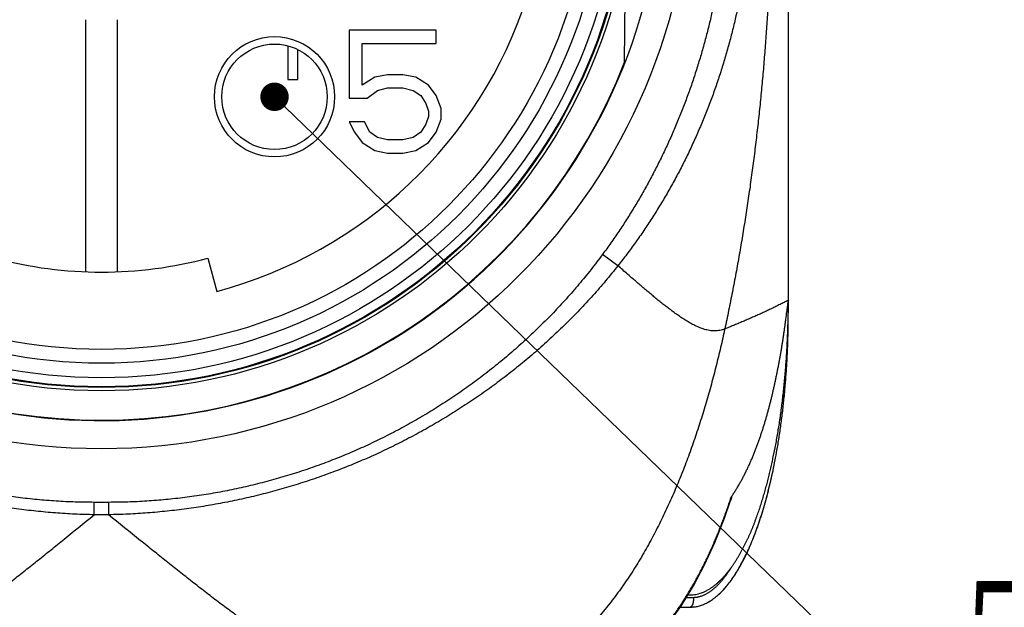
# Model space of a CAD drawing. Header units: millimetres. Extents: x 0 to 1300, y 0 to 891.
# Tile 14 of 146: x 470 to 519, y 250 to 279. Entities that reach past the tile are written whole.
import ezdxf

# ---------------------------------------------------------------- set-up
doc = ezdxf.new("R2010")
doc.units = ezdxf.units.MM
doc.header["$LTSCALE"] = 0.545669
for name, color, linetype in [('NoLayerName_001', 7, 'Continuous'), ('NoLayerName_004', 7, 'Continuous'), ('NoLayerName_007', 7, 'Continuous'), ('NoLayerName_008', 7, 'Continuous')]:
    doc.layers.add(name, color=color, linetype=linetype)
doc.styles.get("Standard").update_dxf_attribs({"font": 'txt', "bigfont": 'extfont2'})
doc.dimstyles.get("Standard").update_dxf_attribs({"dimtxt": 2.5, "dimasz": 2.5, "dimexe": 1, "dimexo": 1, "dimtad": 1, "dimdec": 3, "dimzin": 0, "dimdsep": 46, "dimtxsty": 'Standard', "dimcen": 2.5, "dimadec": 3, "dimazin": 0, "dimtfac": 0.75, "dimtdec": 3, "dimtmove": 0, "dimatfit": 3, "dimfxl": 1, "dimarcsym": 0})

msp = doc.modelspace()

# ---------------------------------------------------------------- linework, layer by layer
at = {"layer": 'NoLayerName_001', "color": 7, "linetype": 'Continuous', "lineweight": 25}
for p, q in [((500.47801716, 277.19606576), (500.53725052, 283.98353622)), ((473.66533516, 279.30337005), (473.66533516, 266.78512373)), ((475.25133512, 266.78512373), (475.25133512, 279.30337005)), ((483.7303349, 278.00488423), (483.7303349, 276.33622574)), ((484.21833489, 276.33622574), (484.21833489, 277.82217196)), ((483.7303349, 276.33622574), (484.21833489, 276.33622574)), ((479.74999233, 267.45197135), (480.18965524, 265.80152887)), ((508.61833425, 264.74622604), (508.61833425, 265.35622603)), ((508.61848339, 265.35376162), (508.6185267, 265.35532896)), ((503.62159912, 250.71622641), (503.72932526, 250.71622641)), ((503.23782224, 250.10622643), (503.73833438, 250.10622643))]:
    msp.add_line(p, q, dxfattribs=at)
at = {"layer": 'NoLayerName_001', "color": 8, "linetype": 'Continuous', "lineweight": 25}
for p, q in [((500.14390027, 267.07457026), (499.38054913, 267.64024446)), ((508.61296238, 264.74622604), (508.61833425, 264.74622604)), ((474.09990371, 254.6966083), (474.09990736, 255.31602246)), ((474.81676475, 255.31601155), (474.09990553, 255.31601155)), ((474.81676658, 254.6966083), (474.81676658, 255.31600064)), ((474.81676658, 254.6966083), (474.09990371, 254.6966083)), ((503.60405018, 250.73967565), (503.62631731, 250.77619261)), ((503.54660503, 250.59422642), (503.9052402, 250.59422642))]:
    msp.add_line(p, q, dxfattribs=at)
at = {"layer": 'NoLayerName_001', "color": 7, "linetype": 'Continuous', "lineweight": 25}
for points in [[(503.30231831, 250.19682199), (503.89638556, 251.16324763), (504.45149115, 252.20552891), (504.96715058, 253.32501254), (505.44231166, 254.52409224), (505.74883682, 255.40875506)], [(495.46756285, 245.34823226), (496.0156637, 245.36573632), (496.84890594, 245.46296429), (497.63393919, 245.63930752), (498.39006517, 245.89428666), (499.12766712, 246.22959471), (499.85384544, 246.64839795), (500.58281336, 247.16628007), (501.29986189, 247.78259934), (502.00048349, 248.50125481), (502.67069745, 249.30960438), (503.30231831, 250.19682199)]]:
    msp.add_lwpolyline(points, dxfattribs=at)
for radius in [29.34099923, 26.45569931, 25.08319934, 24.39999936]:
    msp.add_circle((474.45833514, 287.31622545), radius, dxfattribs=at)
for centre, radius, start, end in [((474.45833514, 287.31622545), 22.26499942, 284.91666665, 39.08333335), ((474.45833514, 287.31630042), 27.91850644, 201.253316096, 338.746683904), ((474.45833514, 287.31622545), 20.55699946, 255.08333335, 284.91666665), ((465.1340216, 265.35651856), 43.48431265, 359.195882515, 359.999614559), ((465.04614038, 265.35754303), 43.57219959, 358.98103027, 359.196157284), ((465.0473963, 265.35752397), 43.57094352, 359.028326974, 359.196158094), ((477.53984456, 263.28528936), 30.98343337, 349.076221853, 349.977742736)]:
    msp.add_arc(centre, radius, start, end, dxfattribs=at)
at = {"layer": 'NoLayerName_001', "color": 8, "linetype": 'Continuous', "lineweight": 25}
msp.add_arc((479.0830989, 264.20636665), 28.05329917, 341.741718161, 342.078197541, dxfattribs=at)
for points, knots in [([(505.66300827, 287.31622141), (505.660687, 287.08302855), (505.65944218, 286.61650879), (505.63717695, 285.91694384), (505.60272782, 285.21772556), (505.55390714, 284.51919104), (505.49131568, 283.82165887), (505.41480715, 283.12545257), (505.32443389, 282.43089437), (505.22020007, 281.73830105), (505.10209243, 281.0479838), (504.97006304, 280.36025008), (504.82407073, 279.67540189), (504.66407227, 278.99374129), (504.49002497, 278.3155703), (504.30188597, 277.64119098), (504.09961317, 276.97090802), (503.88316944, 276.30503985), (503.6525665, 275.64390698), (503.40781934, 274.98784257), (503.14894386, 274.33718251), (502.87595604, 273.69226261), (502.5888713, 273.05341897), (502.28770758, 272.42098749), (501.9724848, 271.79532784), (501.64328503, 271.176819), (501.30026417, 270.5658458), (500.94352738, 269.96285424), (500.57337263, 269.36815154), (500.18938888, 268.78256157), (499.79380723, 268.20498212), (499.51720314, 267.82922981), (499.38054913, 267.64024446)], [0, 0, 0, 0, 0.6996132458, 1.3994684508, 2.0995197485, 2.7997211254, 3.500026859, 4.2003919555, 4.9007725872, 5.6011271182, 6.3014300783, 7.0016745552, 7.7018601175, 8.4019926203, 9.1020846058, 9.8021557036, 10.502233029, 11.2023432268, 11.902486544, 12.602660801, 13.302870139, 14.003125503, 14.7034451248, 15.4038550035, 16.1043866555, 16.8050163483, 17.5056621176, 18.2062439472, 18.9066873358, 19.6069241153, 20.3068932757, 21.0065417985, 21.0065417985, 21.0065417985, 21.0065417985]), ([(506.87914109, 287.31622545), (506.87671847, 287.07493385), (506.87542208, 286.592209), (506.85217187, 285.86834764), (506.81615601, 285.14485311), (506.76506044, 284.42208414), (506.69948069, 283.70038003), (506.61923322, 282.98008516), (506.52433996, 282.26154307), (506.41478006, 281.54509525), (506.29048489, 280.83109066), (506.15131811, 280.11989008), (505.99715801, 279.41185266), (505.82787891, 278.70733817), (505.64335618, 278.0067062), (505.44346485, 277.3103165), (505.22808156, 276.61853374), (504.99709256, 275.93174964), (504.75049375, 275.25035426), (504.488288, 274.57476182), (504.21047979, 273.90539193), (503.91707408, 273.24266395), (503.60807381, 272.58699827), (503.28348969, 271.93881222), (502.94331513, 271.298557), (502.58769932, 270.66665447), (502.21695773, 270.04347438), (501.83133258, 269.42946074), (501.43127239, 268.82490027), (501.01648476, 268.23065516), (500.58943341, 267.64544499), (500.29125692, 267.26568514), (500.14390023, 267.07457029)], [0, 0, 0, 0, 0.7239112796, 1.448078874, 2.1724529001, 2.8969852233, 3.6216299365, 4.3463438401, 5.0710869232, 5.7958228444, 6.5205205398, 7.2451589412, 7.9697288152, 8.6942333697, 9.4186888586, 10.1431251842, 10.8675864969, 11.5921157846, 12.3167033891, 13.0413324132, 13.7659957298, 14.4906967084, 15.2154499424, 15.9402819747, 16.6652294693, 17.3902794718, 18.1153577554, 18.8403840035, 19.5652754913, 20.2899481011, 21.0143173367, 21.7382993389, 21.7382993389, 21.7382993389, 21.7382993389]), ([(474.09990553, 255.31601155), (473.78390372, 255.3210367), (473.15144661, 255.32380476), (472.20349841, 255.37171299), (471.25671861, 255.44553303), (470.3122256, 255.54980124), (469.37107378, 255.68304949), (468.43433512, 255.84542189), (467.50307388, 256.03662498), (466.57832378, 256.25651415), (465.66102336, 256.50482655), (464.75200292, 256.78121008), (463.85205811, 257.08534286), (462.96198157, 257.41689799), (462.08256636, 257.77555024), (461.21460551, 258.16097406), (460.3588934, 258.57284357), (459.51623238, 259.01082857), (458.68740447, 259.47453824), (457.8731972, 259.96357946), (457.07439977, 260.47755864), (456.29180098, 261.01608181), (455.52619133, 261.578757), (454.77835707, 262.16518423), (454.04914024, 262.77496089), (453.33934575, 263.40749288), (452.64970429, 264.0619898), (451.98109605, 264.73773426), (451.33404825, 265.43373634), (450.71038843, 266.14999218), (450.10710257, 266.8828292), (449.72832864, 267.3893602), (449.53612116, 267.64024446)], [0, 0, 0, 0, 0.9481253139, 1.8970637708, 2.8466699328, 3.7967842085, 4.7472365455, 5.6978500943, 6.6484448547, 7.5988462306, 8.5489947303, 9.4989383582, 10.4487220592, 11.3983849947, 12.3479628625, 13.2974902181, 14.247002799, 15.1965352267, 16.1461070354, 17.0957358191, 18.0454440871, 18.9952617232, 19.9452284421, 20.8953962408, 21.8458265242, 22.7964690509, 23.7471467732, 24.6976741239, 25.6478663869, 26.5975435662, 27.5465342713, 28.4946796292, 28.4946796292, 28.4946796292, 28.4946796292]), ([(499.38054913, 267.64024446), (499.18834158, 267.38936025), (498.80956749, 266.88282935), (498.20628155, 266.14999239), (497.5826217, 265.43373655), (496.93557394, 264.73773443), (496.26696577, 264.06198991), (495.57732439, 263.40749293), (494.86753, 262.77496089), (494.13831323, 262.16518422), (493.39047899, 261.57875702), (492.62486935, 261.01608188), (491.84227056, 260.47755876), (491.0434731, 259.96357961), (490.22926581, 259.47453839), (489.40043788, 259.01082867), (488.55777684, 258.57284354), (487.70206474, 258.16097382), (486.83410391, 257.77554975), (485.95468872, 257.41689726), (485.0646122, 257.08534195), (484.16466741, 256.78120909), (483.25564699, 256.50482564), (482.33834658, 256.25651353), (481.41359648, 256.03662491), (480.48233522, 255.84542258), (479.54559654, 255.68305097), (478.6044447, 255.54980339), (477.65995169, 255.44553555), (476.71317187, 255.37171539), (475.76522369, 255.32380651), (475.13276657, 255.32103722), (474.81676475, 255.31601155)], [0, 0, 0, 0, 0.9481453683, 1.897136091, 2.8468132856, 3.7970055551, 4.7475328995, 5.6982106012, 6.6488530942, 7.5992833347, 8.5494510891, 9.4994177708, 10.4492353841, 11.398943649, 12.348572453, 13.2981443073, 14.247676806, 15.1971894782, 16.1467169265, 17.09629487, 18.0459578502, 18.9957415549, 19.9456851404, 20.8958335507, 21.846234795, 22.7968294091, 23.7474428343, 24.6978950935, 25.6480093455, 26.59761553, 27.5465540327, 28.4946793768, 28.4946793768, 28.4946793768, 28.4946793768]), ([(474.09987712, 254.69659371), (473.77705022, 254.70742893), (473.13087305, 254.72233815), (472.16299827, 254.78535297), (471.19657552, 254.87261496), (470.23267223, 254.98845586), (469.27219557, 255.13164295), (468.31609621, 255.30243776), (467.36531052, 255.50069441), (466.4207644, 255.72640835), (465.48331465, 255.9794232), (464.55373604, 256.25946182), (463.63278668, 256.5662793), (462.72122202, 256.89962393), (461.81979799, 257.25924604), (460.92927054, 257.64489553), (460.05039581, 258.05632236), (459.18393428, 258.49327487), (458.33059423, 258.9553891), (457.49108276, 259.44230127), (456.66610753, 259.95364757), (455.85637619, 260.48906429), (455.06259654, 261.04818788), (454.28547792, 261.63065324), (453.52577011, 262.23606504), (452.78429013, 262.86394839), (452.06189859, 263.513736), (451.35959176, 264.18490737), (450.67802354, 264.87666227), (450.01912892, 265.58923542), (449.38006771, 266.31900425), (448.97705352, 266.82436625), (448.77276998, 267.07457023)], [0, 0, 0, 0, 0.9690260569, 1.9387725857, 2.9090897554, 3.8798277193, 4.850839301, 5.8219826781, 6.7931240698, 7.7641432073, 8.7349943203, 9.705696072, 10.6762674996, 11.6467270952, 12.6170947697, 13.5873938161, 14.5576528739, 15.527906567, 16.4981892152, 17.4685347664, 18.4389795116, 19.4095640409, 20.3803351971, 21.3513480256, 22.3226615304, 23.2942004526, 24.2657539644, 25.2371198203, 26.2081145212, 27.1785769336, 28.1483719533, 29.11739422, 29.11739422, 29.11739422, 29.11739422]), ([(500.14390027, 267.07457026), (499.93961647, 266.82436611), (499.53660174, 266.31900377), (498.89753983, 265.58923436), (498.23864454, 264.87666062), (497.55707567, 264.18490511), (496.85476821, 263.51373314), (496.132376, 262.86394497), (495.39089533, 262.23606111), (494.63118677, 261.63064888), (493.85406734, 261.0481832), (493.06028683, 260.48905933), (492.25055459, 259.9536424), (491.42557843, 259.44229592), (490.58606601, 258.95538359), (489.732725, 258.4932692), (488.8662625, 258.05631652), (487.9873868, 257.64488948), (487.09685839, 257.25923981), (486.19543339, 256.89961757), (485.28386776, 256.56627292), (484.36291742, 256.25945556), (483.43333783, 255.97941726), (482.49588708, 255.72640297), (481.55133995, 255.50068988), (480.60055324, 255.30243434), (479.64445286, 255.13164072), (478.6839752, 254.98845475), (477.72007093, 254.87261478), (476.75364723, 254.78535333), (475.78577153, 254.72233865), (475.13959378, 254.70742886), (474.81676658, 254.69659344)], [0, 0, 0, 0, 0.9690231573, 1.9388190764, 2.9092823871, 3.8802779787, 4.8516447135, 5.8231990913, 6.7947388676, 7.7660532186, 8.7370668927, 9.7078389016, 10.6784242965, 11.6488699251, 12.6192163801, 13.5894999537, 14.5597545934, 15.5300146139, 16.5003146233, 17.4706832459, 18.441143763, 19.4117160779, 20.3824186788, 21.3532706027, 22.3242905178, 23.2954326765, 24.26657684, 25.2375892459, 26.2083280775, 27.1786461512, 28.148393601, 29.1174205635, 29.1174205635, 29.1174205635, 29.1174205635]), ([(501.10801532, 266.23538865), (501.04359526, 266.29116774), (500.88244584, 266.43049883), (500.56115175, 266.71031694), (500.30441759, 266.93451421), (500.14390025, 267.07457027)], [0, 0, 0, 0, 0.2556389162, 0.6390930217, 1.2781811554, 1.2781811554, 1.2781811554, 1.2781811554]), ([(505.45608251, 263.9314814), (505.41572046, 263.91762189), (505.33577922, 263.88690638), (505.21023141, 263.85853677), (505.08288843, 263.84048618), (504.95438689, 263.83469876), (504.82605543, 263.8402062), (504.69862578, 263.85589292), (504.57267541, 263.88059966), (504.44865077, 263.9132138), (504.32679117, 263.95275093), (504.20711042, 263.99830141), (504.08948207, 264.04897644), (503.97377933, 264.10391498), (503.85979434, 264.16222152), (503.74740484, 264.22338601), (503.63653398, 264.28714649), (503.5270455, 264.35320777), (503.41880864, 264.42128795), (503.31169228, 264.49110619), (503.20554686, 264.56237513), (503.10030865, 264.63496174), (502.99592118, 264.70876163), (502.89232103, 264.7836663), (502.78944578, 264.85956873), (502.68723319, 264.9363621), (502.58561829, 265.01393817), (502.48453921, 265.09220059), (502.38396789, 265.17110463), (502.28386968, 265.25060237), (502.1842106, 265.33064757), (502.08495645, 265.41119368), (501.98607293, 265.49219404), (501.88752624, 265.57360266), (501.78928015, 265.65537166), (501.6913078, 265.73746621), (501.59358883, 265.81986083), (501.49609841, 265.90252549), (501.39882181, 265.9854419), (501.2693366, 266.09625224), (501.17259329, 266.17979159), (501.10801532, 266.23538865)], [0, 0, 0, 0, 0.1280259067, 0.2564780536, 0.3850954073, 0.5135286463, 0.6417531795, 0.7700152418, 0.8983339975, 1.0265179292, 1.1545087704, 1.2824918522, 1.4105478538, 1.5386462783, 1.66667353, 1.7945979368, 1.9224731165, 2.0503339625, 2.1781957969, 2.3060566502, 2.433903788, 2.5617409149, 2.689577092, 2.817417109, 2.9452618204, 3.0731085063, 3.2009512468, 3.3287851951, 3.4566130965, 3.5844379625, 3.7122617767, 3.8400855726, 3.9679095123, 4.0957329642, 4.2235547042, 4.3513747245, 4.4791940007, 4.6070132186, 4.7348327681, 4.8626527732, 5.1182934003, 5.1182934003, 5.1182934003, 5.1182934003]), ([(503.62631731, 250.77619261), (503.6699711, 250.84911996), (503.7580227, 250.99453825), (503.88565386, 251.2153147), (504.01069822, 251.437583), (504.13272953, 251.66156013), (504.25193392, 251.88709475), (504.36833409, 252.1141352), (504.48197507, 252.34261583), (504.59289018, 252.57247878), (504.70111604, 252.80366442), (504.80668843, 253.03611365), (504.90964333, 253.26976722), (505.01001663, 253.50456596), (505.10784442, 253.74045059), (505.20316214, 253.97736209), (505.29600753, 254.21524062), (505.38640975, 254.45402926), (505.47443004, 254.69366035), (505.56000988, 254.93410617), (505.64353756, 255.17519007), (505.69701462, 255.33662793), (505.72402246, 255.41723779)], [0, 0, 0, 0, 0.2549832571, 0.509979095, 0.7649995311, 1.0200531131, 1.2751450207, 1.5302777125, 1.7854530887, 2.0406714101, 2.2959308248, 2.5512274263, 2.8065553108, 3.061906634, 3.3172716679, 3.572638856, 3.8279948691, 4.0833246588, 4.3386115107, 4.593837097, 4.8489815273, 5.1040233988, 5.1040233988, 5.1040233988, 5.1040233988]), ([(458.53586086, 245.34822655), (458.67223305, 245.35298047), (458.94555611, 245.3558594), (459.3536621, 245.40006148), (459.7591894, 245.46447294), (460.16083394, 245.5507814), (460.55783154, 245.65499089), (460.94974482, 245.77552503), (461.33657572, 245.91067283), (461.71851236, 246.05882985), (462.09575503, 246.21839001), (462.46861151, 246.38778891), (462.83721253, 246.5661574), (463.20176225, 246.75267478), (463.56248932, 246.94652332), (463.91961775, 247.1468993), (464.27343063, 247.35297887), (464.62411404, 247.5642309), (464.97183697, 247.78025496), (465.31680198, 248.00063506), (465.65920758, 248.22496264), (465.99925632, 248.45282827), (466.33716149, 248.68383492), (466.67304653, 248.91774825), (467.00704721, 249.15433831), (467.33930118, 249.39337738), (467.66994598, 249.63463778), (467.9991209, 249.87789189), (468.32696821, 250.12291929), (468.65358031, 250.36957884), (468.97905613, 250.61772993), (469.30349485, 250.86723343), (469.62699602, 251.1179497), (469.94965847, 251.36974051), (470.27158619, 251.62246447), (470.59284807, 251.87602949), (470.91350937, 252.1303518), (471.34034671, 252.47034626), (471.87273086, 252.89680429), (472.82898818, 253.66696992), (473.57124808, 254.26784413), (474.10181573, 254.69656674)], [0, 0, 0, 0, 0.4093651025, 0.8193668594, 1.2300223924, 1.6408804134, 2.0512103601, 2.4610167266, 2.8706359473, 3.2802305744, 3.6898034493, 4.0992731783, 4.5087034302, 4.9181624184, 5.3276630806, 5.7371683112, 6.1466062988, 6.5559762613, 6.9653191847, 7.3746582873, 7.7839996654, 8.1933338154, 8.6026464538, 9.011947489, 9.4212478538, 9.8305521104, 10.2398589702, 10.6491618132, 11.0584535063, 11.4677380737, 11.8770201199, 12.2863018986, 12.6955835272, 13.1048632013, 13.5141382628, 13.9234100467, 14.3326810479, 14.7419530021, 15.5605031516, 16.3790627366, 18.4254610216, 18.4254610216, 18.4254610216, 18.4254610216]), ([(490.38080943, 245.34822655), (490.24443723, 245.35298047), (489.97111418, 245.3558594), (489.56300819, 245.40006148), (489.15748088, 245.46447294), (488.75583635, 245.5507814), (488.35883874, 245.65499089), (487.96692547, 245.77552503), (487.58009457, 245.91067283), (487.19815792, 246.05882985), (486.82091526, 246.21839001), (486.44805877, 246.38778891), (486.07945776, 246.5661574), (485.71490804, 246.75267478), (485.35418096, 246.94652332), (484.99705254, 247.1468993), (484.64323965, 247.35297887), (484.29255625, 247.5642309), (483.94483332, 247.78025496), (483.59986831, 248.00063506), (483.25746271, 248.22496264), (482.91741397, 248.45282827), (482.57950879, 248.68383492), (482.24362376, 248.91774825), (481.90962308, 249.15433831), (481.57736911, 249.39337738), (481.24672431, 249.63463778), (480.91754939, 249.87789189), (480.58970208, 250.12291929), (480.26308997, 250.36957884), (479.93761416, 250.61772993), (479.61317544, 250.86723343), (479.28967427, 251.1179497), (478.96701182, 251.36974051), (478.6450841, 251.62246447), (478.32382221, 251.87602949), (478.00316092, 252.1303518), (477.57632358, 252.47034626), (477.04393943, 252.89680429), (476.08768211, 253.66696992), (475.34542221, 254.26784413), (474.81485456, 254.69656674)], [0, 0, 0, 0, 0.4093651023, 0.8193668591, 1.230022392, 1.6408804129, 2.0512103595, 2.461016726, 2.8706359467, 3.2802305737, 3.6898034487, 4.0992731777, 4.5087034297, 4.9181624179, 5.3276630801, 5.7371683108, 6.1466062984, 6.555976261, 6.9653191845, 7.3746582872, 7.7839996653, 8.1933338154, 8.6026464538, 9.0119474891, 9.4212478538, 9.8305521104, 10.2398589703, 10.6491618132, 11.0584535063, 11.4677380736, 11.8770201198, 12.2863018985, 12.6955835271, 13.1048632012, 13.5141382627, 13.9234100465, 14.3326810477, 14.7419530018, 15.5605031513, 16.3790627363, 18.4254610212, 18.4254610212, 18.4254610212, 18.4254610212]), ([(503.9052402, 250.59422642), (503.92629667, 250.594824), (503.96848058, 250.59516051), (504.03156456, 250.60083036), (504.09434441, 250.60942981), (504.15660588, 250.62140045), (504.21815855, 250.63647112), (504.27884582, 250.65456484), (504.33858816, 250.67545479), (504.39734304, 250.69894368), (504.45507323, 250.72483096), (504.51174865, 250.75291944), (504.56735583, 250.78303052), (504.62188978, 250.815021), (504.67536252, 250.84875113), (504.72778708, 250.8840837), (504.77918159, 250.92088248), (504.82957053, 250.95902703), (504.87897519, 250.99842532), (504.92742709, 251.03898766), (504.97495755, 251.0806264), (505.02160156, 251.12325344), (505.06739256, 251.16679386), (505.11234693, 251.21120158), (505.15648781, 251.25643025), (505.19983789, 251.30243487), (505.24242008, 251.34917016), (505.28425723, 251.39659094), (505.32537217, 251.44465203), (505.36578779, 251.4933082), (505.40552677, 251.5425144), (505.44461348, 251.59222617), (505.48307254, 251.64240571), (505.52091546, 251.69303247), (505.55815856, 251.74408733), (505.59481605, 251.79555323), (505.63090958, 251.8474083), (505.66643355, 251.89964835), (505.70148389, 251.95220327), (505.72434722, 251.98756832), (505.73584136, 252.00520908)], [0, 0, 0, 0, 0.063194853, 0.1264870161, 0.1898494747, 0.2532384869, 0.3165963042, 0.3798862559, 0.4431448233, 0.5064000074, 0.5696570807, 0.6329006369, 0.6961179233, 0.7593270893, 0.8225393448, 0.8857538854, 0.9489589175, 1.0121466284, 1.0753282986, 1.1385115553, 1.20169772, 1.2648822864, 1.3280626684, 1.3912465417, 1.4544403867, 1.5176480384, 1.5808708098, 1.6441076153, 1.707355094, 1.7706077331, 1.8338579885, 1.8970964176, 1.9603163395, 2.0235208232, 2.0867137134, 2.1498980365, 2.2130760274, 2.2762491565, 2.3394181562, 2.4025830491, 2.4025830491, 2.4025830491, 2.4025830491]), ([(505.73584136, 252.00520908), (505.7471672, 252.02295647), (505.76997974, 252.05834723), (505.79214454, 252.09414722), (505.80330737, 252.1119952)], [0, 0, 0, 0, 0.06316012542, 0.12631416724, 0.12631416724, 0.12631416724, 0.12631416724]), ([(498.07597814, 245.78608111), (498.15470862, 245.81540938), (498.31294639, 245.87222072), (498.54609125, 245.96868466), (498.77661918, 246.07156091), (499.00390604, 246.18179884), (499.2278992, 246.29878786), (499.44839248, 246.42233628), (499.66522255, 246.55213928), (499.87823389, 246.68794247), (500.08733357, 246.82949024), (500.29249717, 246.97652698), (500.49372253, 247.12881855), (500.6910096, 247.28613029), (500.88435808, 247.44822799), (501.07376766, 247.61487743), (501.25924079, 247.78584663), (501.4407937, 247.96091912), (501.61847069, 248.13988679), (501.7923343, 248.32255589), (501.96245072, 248.50873668), (502.1288861, 248.69823947), (502.29170693, 248.89087435), (502.4509784, 249.08645271), (502.60677562, 249.28478779), (502.75915996, 249.4857247), (502.90817595, 249.68914165), (503.0538678, 249.89492625), (503.19632205, 250.1029408), (503.33546283, 250.31314788), (503.47182166, 250.5251348), (503.55972776, 250.66832328), (503.60405018, 250.73967565)], [0, 0, 0, 0, 0.252047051, 0.5042883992, 0.7567136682, 1.0092940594, 1.2619836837, 1.5147208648, 1.7674294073, 2.0200226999, 2.2724795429, 2.5248495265, 2.7771714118, 3.0294693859, 3.2817536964, 3.5340212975, 3.7862564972, 4.0384420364, 4.2906010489, 4.5427611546, 4.794938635, 5.0471389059, 5.2993569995, 5.5515780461, 5.80377843, 6.0559475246, 6.308093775, 6.5602215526, 6.8123298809, 7.0644126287, 7.3164587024, 7.5684522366, 7.5684522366, 7.5684522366, 7.5684522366]), ([(503.9052402, 250.59422642), (503.9052117, 250.58905752), (503.90519654, 250.57871854), (503.90492267, 250.56321112), (503.90449716, 250.54770521), (503.9038919, 250.53220309), (503.90311297, 250.51670687), (503.90215729, 250.50121872), (503.90102424, 250.4857408), (503.89971255, 250.47027527), (503.8982211, 250.45482429), (503.89654874, 250.43939001), (503.89469436, 250.42397459), (503.8926567, 250.40858035), (503.89043529, 250.39321018), (503.8880123, 250.37787038), (503.8853691, 250.3625684), (503.88248734, 250.34731188), (503.87934859, 250.33210846), (503.87593444, 250.31696579), (503.87222646, 250.3018915), (503.86820619, 250.28689326), (503.86385535, 250.27197867), (503.85915496, 250.25715583), (503.85409136, 250.2424387), (503.84864346, 250.22785934), (503.84277958, 250.2134703), (503.83647019, 250.1993327), (503.8296913, 250.18548834), (503.82233875, 250.17195404), (503.81408855, 250.15880295), (503.80463719, 250.14609364), (503.79385478, 250.13404195), (503.78174074, 250.12307186), (503.7683519, 250.11416386), (503.75384626, 250.10747297), (503.74339948, 250.10695837), (503.73833438, 250.10622643)], [0, 0, 0, 0, 0.01550693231, 0.03101630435, 0.04652789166, 0.06204150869, 0.07755700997, 0.0930742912, 0.10859329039, 0.12411398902, 0.13963641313, 0.15516063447, 0.17068677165, 0.18621499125, 0.20174509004, 0.21727517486, 0.23280348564, 0.24832910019, 0.26385201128, 0.27937320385, 0.29489473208, 0.31041979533, 0.32595281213, 0.34149949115, 0.35706616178, 0.37263954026, 0.38818545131, 0.40367267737, 0.41907522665, 0.43441997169, 0.44985980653, 0.46561078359, 0.481873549, 0.49831660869, 0.51445888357, 0.53008818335, 0.54544134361, 0.54544134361, 0.54544134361, 0.54544134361])]:
    msp.add_open_spline(points, degree=3, knots=knots, dxfattribs=at)
at = {"layer": 'NoLayerName_001', "color": 7, "linetype": 'Continuous', "lineweight": 25}
for points, knots in [([(508.4972601, 264.41976602), (508.51361107, 264.54427951), (508.53829332, 264.73103796), (508.56520223, 264.9386132), (508.57901318, 265.0423528), (508.59167594, 265.13567559), (508.60343897, 265.21857924), (508.61318202, 265.29119392), (508.61694392, 265.32239633), (508.61783594, 265.34332088), (508.61848339, 265.35376162)], [0, 0, 0, 0, 0.37674749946, 0.56514679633, 0.62793607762, 0.69071122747, 0.847682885, 0.87911821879, 0.91053149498, 0.94191389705, 0.94191389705, 0.94191389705, 0.94191389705]), ([(507.90010092, 257.71282876), (507.92086642, 257.81742147), (507.96347491, 258.02774051), (508.02278618, 258.34607972), (508.07987024, 258.66867685), (508.13413539, 258.99545192), (508.18568874, 259.32618485), (508.23444784, 259.66069302), (508.28037729, 259.99877719), (508.32345341, 260.34022717), (508.36366445, 260.68482166), (508.40099475, 261.03233657), (508.43542958, 261.38254762), (508.46695395, 261.73523056), (508.49555311, 262.09016113), (508.52121152, 262.44711506), (508.5439167, 262.80586804), (508.56364464, 263.16619597), (508.58041459, 263.5278739), (508.59408374, 263.89068007), (508.60511624, 264.25438074), (508.60950564, 264.49716229), (508.61207439, 264.6186444)], [0, 0, 0, 0, 0.3199024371, 0.6437622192, 0.9714205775, 1.302717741, 1.6374930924, 1.975585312, 2.3168306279, 2.6610465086, 3.0080392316, 3.3576138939, 3.7095746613, 4.0637248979, 4.4198672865, 4.7778039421, 5.1373365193, 5.4982663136, 5.8603943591, 6.2235215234, 6.5874485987, 6.9519763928, 6.9519763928, 6.9519763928, 6.9519763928]), ([(507.90126347, 257.71852539), (507.92189437, 257.82253032), (507.96422068, 258.03166014), (508.0231627, 258.34818067), (508.07990304, 258.66890837), (508.13385732, 258.99376513), (508.18513159, 259.32253461), (508.23364463, 259.65503742), (508.27936169, 259.991078), (508.32225887, 260.33045006), (508.3623248, 260.67293629), (508.39954403, 261.01831651), (508.43390213, 261.36637036), (508.46538434, 261.7168775), (508.49397619, 262.06961756), (508.5196624, 262.42437019), (508.54243071, 262.78091499), (508.5622575, 263.13903177), (508.57916184, 263.49849948), (508.59300275, 263.85910032), (508.60423888, 264.22060421), (508.60879948, 264.4619257), (508.61144956, 264.58267946)], [0, 0, 0, 0, 0.3180942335, 0.6400977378, 0.965854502, 1.2952075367, 1.6279990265, 1.9640704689, 2.3032610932, 2.6453919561, 2.9902727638, 3.3377120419, 3.6875174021, 4.0394956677, 4.3934529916, 4.7491949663, 5.1065267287, 5.4652530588, 5.8251784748, 6.1861073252, 6.547843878, 6.9101924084, 6.9101924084, 6.9101924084, 6.9101924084]), ([(508.05047765, 257.89321997), (508.06861432, 257.99889478), (508.10584764, 258.21123101), (508.15732404, 258.53214502), (508.20656873, 258.85668823), (508.25302981, 259.18477023), (508.29680838, 259.51617894), (508.33785586, 259.85071984), (508.37616822, 260.18818351), (508.41172893, 260.52836166), (508.44452481, 260.8710454), (508.47454179, 261.216026), (508.50176606, 261.56309466), (508.52618367, 261.91204261), (508.54778092, 262.26266107), (508.56654333, 262.61474125), (508.58245938, 262.96807434), (508.5955064, 263.3224516), (508.60570349, 263.67766412), (508.6129135, 264.03350347), (508.61758361, 264.38975957), (508.61784621, 264.62738488), (508.61833425, 264.74622604)], [0, 0, 0, 0, 0.3216596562, 0.6467168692, 0.9750218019, 1.3064240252, 1.6407660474, 1.9778712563, 2.3175588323, 2.6596470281, 3.0039532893, 3.3502943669, 3.6984864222, 4.0483451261, 4.3996857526, 4.7523232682, 5.1060724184, 5.4607478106, 5.8161639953, 6.1721355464, 6.5284771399, 6.8850036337, 6.8850036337, 6.8850036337, 6.8850036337]), ([(508.1823871, 262.39123305), (508.19348287, 262.45245011), (508.21591025, 262.57484211), (508.24813663, 262.75868468), (508.27951292, 262.94267383), (508.30988827, 263.12683135), (508.33930258, 263.31114399), (508.36774827, 263.49560731), (508.39521698, 263.68021701), (508.42175655, 263.8649614), (508.44751275, 264.0498161), (508.47268819, 264.23475072), (508.4890329, 264.35809926), (508.4972601, 264.41976602)], [0, 0, 0, 0, 0.1866435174, 0.3732877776, 0.5599327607, 0.7465778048, 0.933222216, 1.1198652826, 1.3065063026, 1.4931459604, 1.6797859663, 1.8664264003, 2.0530658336, 2.0530658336, 2.0530658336, 2.0530658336]), ([(505.77515761, 255.57382352), (505.80982712, 255.62548643), (505.87996555, 255.72830011), (505.9804362, 255.88568417), (506.07820406, 256.044793), (506.17284351, 256.20582995), (506.26458596, 256.36855422), (506.35348562, 256.53284541), (506.43965475, 256.69855859), (506.52317105, 256.86559137), (506.60410504, 257.03386511), (506.6825347, 257.20330673), (506.75853712, 257.37384385), (506.83218969, 257.54540394), (506.90356971, 257.71791507), (506.97275701, 257.89130939), (507.03982729, 258.06552796), (507.10485701, 258.2405181), (507.16792378, 258.41622881), (507.22910504, 258.5926092), (507.28847858, 258.76960826), (507.34612096, 258.94717562), (507.40211458, 259.12526253), (507.45651427, 259.30383453), (507.50936256, 259.4828657), (507.56070589, 259.66233093), (507.61058981, 259.84220536), (507.65906005, 260.02246413), (507.70616255, 260.20308235), (507.75194265, 260.38403668), (507.7964508, 260.56530493), (507.83974184, 260.7468664), (507.88187012, 260.92870168), (507.92289013, 261.1107914), (507.96285659, 261.29311613), (508.00182316, 261.47565674), (508.03984771, 261.65839408), (508.07694828, 261.84131901), (508.11307454, 262.02443625), (508.14837218, 262.20771435), (508.17097108, 262.33007488), (508.1823871, 262.39123305)], [0, 0, 0, 0, 0.1866528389, 0.3733487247, 0.5600901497, 0.7468702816, 0.9336734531, 1.1204756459, 1.3072470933, 1.4939829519, 1.6806977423, 1.8674019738, 2.0541016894, 2.240798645, 2.4274904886, 2.6141724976, 2.8008487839, 2.9875261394, 3.1742082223, 3.3608956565, 3.5475861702, 3.7342747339, 3.9209544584, 4.1076250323, 4.294290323, 4.4809529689, 4.6676143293, 4.8542745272, 5.0409324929, 5.2275862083, 5.4142363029, 5.6008855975, 5.7875358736, 5.974187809, 6.1608410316, 6.3474941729, 6.5341451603, 6.7207934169, 6.9074394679, 7.0940839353, 7.2807275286, 7.2807275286, 7.2807275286, 7.2807275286]), ([(507.12312968, 254.81055281), (507.13863608, 254.85585778), (507.16992957, 254.94637187), (507.21518452, 255.08271473), (507.25947317, 255.21937179), (507.30264516, 255.356386), (507.34478308, 255.49372023), (507.3859076, 255.63135914), (507.42605501, 255.76928358), (507.46524849, 255.90748027), (507.50351369, 256.04593639), (507.54087577, 256.18463943), (507.57735998, 256.3235769), (507.61299167, 256.46273624), (507.64779571, 256.60210505), (507.68179891, 256.74167087), (507.71501879, 256.88142421), (507.74746739, 257.02135753), (507.7791556, 257.16146378), (507.81010393, 257.30173392), (507.84029558, 257.44216655), (507.86985341, 257.58273181), (507.88887072, 257.67658271), (507.89846522, 257.72348986)], [0, 0, 0, 0, 0.143655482, 0.2873093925, 0.4309629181, 0.5746163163, 0.7182689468, 0.8619193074, 1.0055663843, 1.1492117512, 1.2928569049, 1.4365027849, 1.5801497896, 1.7237977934, 1.8674461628, 2.0110938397, 2.1547403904, 2.2983859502, 2.4420304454, 2.5856735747, 2.7293148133, 2.8729534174, 3.0165884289, 3.0165884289, 3.0165884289, 3.0165884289]), ([(503.73833438, 250.10622643), (503.80637731, 250.11054285), (503.94405114, 250.11299724), (504.14905743, 250.15484746), (504.35325329, 250.2191642), (504.55607803, 250.3098718), (504.75724173, 250.42548007), (504.9564149, 250.56604989), (505.15329533, 250.73123378), (505.34757208, 250.92083119), (505.53893338, 251.13461194), (505.72699761, 251.37233945), (505.9114922, 251.63356108), (506.09217871, 251.91770719), (506.2687655, 252.22419795), (506.44096297, 252.55244553), (506.60847626, 252.90186165), (506.77100927, 253.27185567), (506.92826353, 253.66183571), (507.07994302, 254.07120725), (507.22572958, 254.49935449), (507.36533792, 254.94556479), (507.4985825, 255.40900293), (507.62535355, 255.88876465), (507.74508369, 256.38402856), (507.85899718, 256.89361591), (507.92652768, 257.23929947), (507.96186284, 257.41383744)], [0, 0, 0, 0, 0.2045391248, 0.411958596, 0.624951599, 0.8459380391, 1.0770224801, 1.3199880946, 1.5763161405, 1.8472194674, 2.1336809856, 2.4364807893, 2.7560820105, 3.0926751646, 3.4463136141, 3.8169444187, 4.2044304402, 4.6085676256, 5.0290985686, 5.465723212, 5.9181068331, 6.3858101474, 6.8682078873, 7.3646271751, 7.8743719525, 8.3967274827, 8.9309640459, 8.9309640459, 8.9309640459, 8.9309640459]), ([(505.76195384, 255.44970526), (505.76117287, 255.44721958), (505.75961537, 255.44224611), (505.75725109, 255.43479426), (505.75487098, 255.42734707), (505.75247273, 255.41990711), (505.75046182, 255.41371282), (505.74924758, 255.40999962), (505.7488434, 255.4087621)], [0, 0, 0, 0, 0.007816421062, 0.01563489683, 0.023453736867, 0.031271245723, 0.039085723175, 0.042991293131, 0.042991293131, 0.042991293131, 0.042991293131]), ([(505.77517845, 255.57384188), (505.77592435, 255.57491785), (505.77740014, 255.5770761), (505.77968045, 255.58023419), (505.78207296, 255.58325571), (505.78471954, 255.58619945), (505.78721781, 255.58909045), (505.79037895, 255.59215626), (505.7948281, 255.59014177), (505.79512017, 255.58587192), (505.79495679, 255.58200275), (505.79488536, 255.57805369), (505.79465772, 255.57423534), (505.79426273, 255.57042163), (505.79372485, 255.56658755), (505.79306653, 255.56273503), (505.7923114, 255.55887225), (505.79148299, 255.55500651), (505.79060411, 255.55114539), (505.78969963, 255.54729323), (505.78877898, 255.54345339), (505.78784155, 255.53962727), (505.7868884, 255.53581392), (505.78592002, 255.53201248), (505.78493705, 255.52822205), (505.7839401, 255.52444173), (505.78292977, 255.52067065), (505.78190667, 255.5169079), (505.78087141, 255.5131526), (505.7798246, 255.50940386), (505.77876685, 255.50566078), (505.77769877, 255.50192248), (505.77662097, 255.49818806), (505.77553405, 255.49445664), (505.77443863, 255.49072731), (505.77296715, 255.48575524), (505.77110952, 255.47954006), (505.76885664, 255.4720819), (505.76657881, 255.4646223), (505.76428044, 255.45716158), (505.76272791, 255.45219178), (505.76195384, 255.44970526)], [0, 0, 0, 0, 0.00392767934, 0.00784509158, 0.01167693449, 0.01550811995, 0.01962062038, 0.02352184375, 0.02731865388, 0.03121963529, 0.03533900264, 0.03920725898, 0.04299827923, 0.04682813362, 0.0507017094, 0.05461239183, 0.05855147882, 0.06250865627, 0.06647241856, 0.07043094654, 0.07437937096, 0.07831837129, 0.08224875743, 0.08617132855, 0.0900868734, 0.09399617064, 0.09789998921, 0.10179908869, 0.10569421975, 0.10958612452, 0.11347553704, 0.11736318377, 0.12124978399, 0.12513605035, 0.12902268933, 0.13291040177, 0.14069178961, 0.14848319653, 0.15628336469, 0.16409062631, 0.17190330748, 0.17190330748, 0.17190330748, 0.17190330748]), ([(503.72932819, 250.71622978), (503.7772107, 250.71848583), (503.87335347, 250.7198064), (504.01627477, 250.74102453), (504.15718613, 250.77264822), (504.29493201, 250.81605456), (504.42872953, 250.86983185), (504.55827575, 250.9328751), (504.68346906, 251.00403084), (504.80431732, 251.08222155), (504.92084995, 251.16660734), (505.03316302, 251.25648168), (505.14141971, 251.35115986), (505.24583045, 251.4500098), (505.34655192, 251.5525731), (505.44378242, 251.6584374), (505.53774959, 251.767201), (505.62866588, 251.87852694), (505.71663026, 251.99221849), (505.80177543, 252.10808027), (505.88423097, 252.22592359), (505.96412748, 252.34555874), (506.0415959, 252.46679598), (506.11676532, 252.58944895), (506.18978551, 252.71334204), (506.26073459, 252.83837445), (506.32968064, 252.96447813), (506.39670164, 253.09158861), (506.46187396, 253.21964239), (506.52527459, 253.34857567), (506.58697965, 253.47832505), (506.64706861, 253.60882707), (506.70561151, 253.74002713), (506.76264671, 253.87188911), (506.81821808, 254.00437698), (506.87236958, 254.13745513), (506.92514086, 254.27108938), (506.97658869, 254.40523962), (507.02670584, 254.53988836), (507.07572505, 254.67493665), (507.10723064, 254.76538282), (507.12312968, 254.81055281)], [0, 0, 0, 0, 0.1438068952, 0.2880323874, 0.4324704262, 0.5767613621, 0.7207624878, 0.8646999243, 1.0086444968, 1.1525062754, 1.296297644, 1.4400963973, 1.5838921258, 1.7276267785, 1.8713361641, 2.0150542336, 2.1587720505, 2.3024771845, 2.4462018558, 2.5899691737, 2.7337859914, 2.877644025, 3.0215209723, 3.1653816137, 3.3091851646, 3.4529321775, 3.5966422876, 3.740330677, 3.8840081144, 4.0276811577, 4.1713523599, 4.3150205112, 4.4586847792, 4.6023491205, 4.7460164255, 4.8896878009, 5.0333626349, 5.1770386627, 5.3207120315, 5.4643780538, 5.608037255, 5.608037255, 5.608037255, 5.608037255])]:
    msp.add_open_spline(points, degree=3, knots=knots, dxfattribs=at)
at = {"layer": 'NoLayerName_004', "color": 7, "linetype": 'Continuous', "lineweight": 25}
for p, q in [((491.10116792, 278.77622568), (486.78033482, 278.77622568)), ((486.78033482, 278.77622568), (486.78033482, 275.40175772)), ((491.10116792, 278.1272896), (491.10116792, 278.77622568)), ((487.41575146, 278.1272896), (491.10116792, 278.1272896)), ((487.41575146, 276.05069379), (487.41575146, 278.1272896)), ((488.05116809, 276.44005544), (487.41575146, 276.05069379)), ((488.68658477, 276.56984265), (488.05116809, 276.44005544)), ((489.44908475, 276.56984265), (488.68658477, 276.56984265)), ((490.08450152, 276.44005544), (489.44908475, 276.56984265)), ((490.71991793, 276.05069379), (490.08450152, 276.44005544)), ((487.6699181, 275.40175772), (488.17825148, 275.79111936)), ((488.17825148, 275.79111936), (488.68658477, 275.92090658)), ((488.68658477, 275.92090658), (489.44908475, 275.92090658)), ((489.44908475, 275.92090658), (489.95741795, 275.79111936)), ((489.95741795, 275.79111936), (490.33866794, 275.53154493)), ((491.10116792, 275.53154493), (490.71991793, 276.05069379)), ((486.78033482, 275.40175772), (487.6699181, 275.40175772)), ((490.33866794, 275.53154493), (490.59283472, 275.14218329)), ((491.3553347, 274.88260868), (491.10116792, 275.53154493)), ((490.59283472, 275.14218329), (490.71991793, 274.75282146)), ((490.71991793, 274.75282146), (490.71991793, 274.49324703)), ((491.3553347, 274.36345981), (491.3553347, 274.88260868)), ((487.5428348, 274.2336726), (486.78033482, 274.2336726)), ((486.78033482, 274.2336726), (487.03450149, 273.71452365)), ((487.79700149, 273.71452365), (487.5428348, 274.2336726)), ((490.71991793, 274.49324703), (490.59283472, 274.10388538)), ((491.10116792, 273.71452365), (491.3553347, 274.36345981)), ((490.59283472, 274.10388538), (490.33866794, 273.71452365)), ((487.03450149, 273.71452365), (487.41575146, 273.19537474)), ((488.17825148, 273.45494922), (487.79700149, 273.71452365)), ((488.68658477, 273.325162), (488.17825148, 273.45494922)), ((489.44908475, 273.325162), (488.68658477, 273.325162)), ((489.95741795, 273.45494922), (489.44908475, 273.325162)), ((490.33866794, 273.71452365), (489.95741795, 273.45494922)), ((490.71991793, 273.19537474), (491.10116792, 273.71452365)), ((487.41575146, 273.19537474), (488.05116809, 272.80601306)), ((488.05116809, 272.80601306), (488.68658477, 272.67622584)), ((489.44908475, 272.67622584), (490.08450152, 272.80601306)), ((490.08450152, 272.80601306), (490.71991793, 273.19537474)), ((488.68658477, 272.67622584), (489.44908475, 272.67622584))]:
    msp.add_line(p, q, dxfattribs=at)
at = {"layer": 'NoLayerName_007', "color": 7, "linetype": 'Continuous', "lineweight": 25}
for radius in [2.98899992, 2.62299993]:
    msp.add_circle((483.06351101, 275.47221696), radius, dxfattribs=at)
at = {"layer": 'NoLayerName_008', "color": 7, "linetype": 'Continuous', "lineweight": 25}
for p, q in [((508.61833425, 265.35622603), (508.61833425, 316.59622468)), ((508.61860609, 265.35851266), (508.61852661, 265.35589764))]:
    msp.add_line(p, q, dxfattribs=at)
for radius in [26.29099931, 26.25439931, 25.81035564]:
    msp.add_circle((474.45833514, 287.31622545), radius, dxfattribs=at)
msp.add_arc((474.45833514, 287.31622545), 27.93799927, 158.51863274, 131.227781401, dxfattribs=at)
at = {"layer": 'NoLayerName_008', "color": 8, "linetype": 'Continuous', "lineweight": 25}
for points, knots in [([(507.82276196, 287.31622545), (507.82113266, 287.00234465), (507.81950436, 286.37455508), (507.80727915, 285.4329239), (507.7890932, 284.4913682), (507.76381227, 283.54996189), (507.73163066, 282.60877349), (507.69238512, 281.66787283), (507.6460137, 280.72732367), (507.59239817, 279.78718101), (507.53139939, 278.84749151), (507.46288213, 277.90829666), (507.38670991, 276.96963783), (507.30274712, 276.03155637), (507.21085654, 275.09410103), (507.11091252, 274.15734461), (507.0028384, 273.22138217), (506.88655431, 272.28632903), (506.76198186, 271.35230299), (506.62904294, 270.41942175), (506.48765707, 269.48780353), (506.337753, 268.55756458), (506.17922487, 267.62882849), (506.01209606, 266.70169146), (505.8359076, 265.7763519), (505.65200037, 264.85262685), (505.52065637, 264.23866587), (505.45608251, 263.9314814)], [0, 0, 0, 0, 0.9416550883, 1.8833587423, 2.8250906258, 3.7668322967, 4.7085672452, 5.650280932, 6.5919615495, 7.5336146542, 8.4752631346, 9.4169337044, 10.3586564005, 11.3004646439, 12.242395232, 13.1844668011, 14.1266483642, 15.0689034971, 16.0111981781, 16.9535008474, 17.8957824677, 18.838016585, 19.780179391, 20.7222497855, 21.6642094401, 22.6060428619, 23.547737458, 23.547737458, 23.547737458, 23.547737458]), ([(508.61852661, 265.356176), (508.58385518, 265.33931932), (508.51436244, 265.3059053), (508.37655731, 265.23667333), (508.23867757, 265.16759895), (508.10070375, 265.09871356), (507.99709542, 265.04731491), (507.89331581, 264.9962658), (507.78930513, 264.94568856), (507.68504362, 264.89562676), (507.58054789, 264.84605006), (507.47582728, 264.79694378), (507.37089318, 264.74828911), (507.26575643, 264.70006834), (507.160428, 264.65226346), (507.05491888, 264.60485652), (506.94923996, 264.55782969), (506.84340212, 264.51116449), (506.73741462, 264.46484432), (506.63128363, 264.41885763), (506.52501528, 264.37319185), (506.41861554, 264.32783458), (506.31209042, 264.28277338), (506.20544592, 264.23799583), (506.09868802, 264.19348953), (505.99182278, 264.1492419), (505.88485597, 264.10524108), (505.77779444, 264.06147251), (505.670641, 264.0179317), (505.56341354, 263.97457664), (505.49185302, 263.94586214), (505.45608251, 263.9314814)], [0, 0, 0, 0, 0.1156559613, 0.2313188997, 0.4626445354, 0.5783036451, 0.6939600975, 0.8096147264, 0.9252695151, 1.0409263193, 1.1565857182, 1.2722479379, 1.3879129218, 1.5035803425, 1.6192496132, 1.7349198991, 1.8505901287, 1.9662590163, 2.081925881, 2.1975912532, 2.3132556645, 2.4289195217, 2.5445831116, 2.6602466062, 2.7759100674, 2.8915734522, 3.0072366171, 3.1228993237, 3.2385612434, 3.354221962, 3.4698809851, 3.4698809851, 3.4698809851, 3.4698809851]), ([(505.45608251, 263.9314814), (505.42242841, 263.77831753), (505.35607243, 263.47176394), (505.25080337, 263.01319156), (505.14197448, 262.55542681), (505.02887923, 262.09867498), (504.91158481, 261.64297254), (504.78995114, 261.18840117), (504.66389334, 260.73503054), (504.53331363, 260.2829348), (504.39811395, 259.83219444), (504.25816172, 259.38290708), (504.11332957, 258.93517429), (503.96348935, 258.48909853), (503.80851292, 258.04478229), (503.64827311, 257.60232765), (503.48263907, 257.16183937), (503.31150005, 256.72342809), (503.13466098, 256.28725864), (502.95189198, 255.85353262), (502.76297625, 255.42245511), (502.56769417, 254.99423251), (502.36582734, 254.56907063), (502.15715553, 254.14717742), (501.94147528, 253.72877415), (501.7185627, 253.31413224), (501.48817884, 252.90357219), (501.25009931, 252.49742635), (501.00409772, 252.09602883), (500.74994966, 251.69971245), (500.48742766, 251.30881879), (500.21635274, 250.92371091), (499.93642221, 250.54491745), (499.64732616, 250.17305408), (499.34877443, 249.80874966), (499.04048562, 249.45262158), (498.72213505, 249.1053398), (498.39359796, 248.76741491), (498.05423346, 248.44018236), (497.70556173, 248.12259501), (497.4625625, 247.92311633), (497.34238717, 247.8218508)], [0, 0, 0, 0, 0.4704529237, 0.9409473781, 1.4114699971, 1.8820103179, 2.3525608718, 2.823117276, 3.2936783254, 3.7642460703, 4.234820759, 4.7053938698, 5.1759597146, 5.6465176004, 6.1170720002, 6.587632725, 7.0582150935, 7.5288368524, 7.9994859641, 8.4701374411, 8.9407774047, 9.4114040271, 9.8820281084, 10.3526736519, 10.8233753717, 11.294126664, 11.7648893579, 12.2356430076, 12.7063876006, 13.1771445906, 13.6479579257, 14.1188793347, 14.5898625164, 15.060839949, 15.531788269, 16.0027317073, 16.4737451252, 16.9449554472, 17.4163971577, 17.8879026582, 18.3593593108, 18.3593593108, 18.3593593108, 18.3593593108])]:
    msp.add_open_spline(points, degree=3, knots=knots, dxfattribs=at)
at = {"layer": 'NoLayerName_008', "color": 7, "linetype": 'Continuous', "lineweight": 25}
msp.add_open_spline([(503.73833438, 250.10622643), (503.80644113, 250.11055094), (503.94424704, 250.11301018), (504.14944696, 250.15493979), (504.35383386, 250.21937778), (504.55684548, 250.31025566), (504.75819125, 250.4260799), (504.95754088, 250.56691128), (505.1545914, 250.73240148), (505.34903107, 250.92234941), (505.54054712, 251.13652424), (505.72875646, 251.37468796), (505.91338752, 251.63638438), (506.09420032, 251.92104226), (506.27090246, 252.22807995), (506.44320346, 252.55690803), (506.61080761, 252.90693654), (506.77341798, 253.27757316), (506.93073517, 253.66822435), (507.08246251, 254.07829382), (507.22827992, 254.50716321), (507.36790416, 254.95411531), (507.50114919, 255.41831112), (507.62790456, 255.89884351), (507.74760176, 256.39488854), (507.86146672, 256.90526508), (507.92894974, 257.25147632), (507.96426229, 257.42627939)], degree=3, knots=[0, 0, 0, 0, 0.2047317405, 0.4123518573, 0.625560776, 0.8467845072, 1.0781324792, 1.3213915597, 1.5780457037, 1.8493096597, 2.1361676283, 2.439400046, 2.7594680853, 3.0965611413, 3.4507314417, 3.8219247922, 4.2100027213, 4.6147597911, 5.0359371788, 5.4732333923, 5.9263121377, 6.3947293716, 6.8778562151, 7.3750173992, 7.8855144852, 8.4086303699, 8.9436329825, 8.9436329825, 8.9436329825, 8.9436329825], dxfattribs=at)

# ---------------------------------------------------------------- texts
at = {"layer": 'NoLayerName_001', "color": 3, "linetype": 'Continuous', "lineweight": 13, "insert": (516.70297656, 245.60166803), "char_height": 5.9397539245, "attachment_point": 7, "line_spacing_factor": 0.742857}
msp.add_mtext('\\A1;\\W0.6667;５', dxfattribs=at)

# ---------------------------------------------------------------- leaders
at = {"layer": 'NoLayerName_001', "color": 3, "linetype": 'Continuous', "lineweight": 13, "annotation_type": 0, "has_hookline": 1, "hookline_direction": 0, "text_width": 2.26287654}
msp.add_leader([(483.06351101, 275.47221696), (514.66374943, 244.97666803), (516.07797656, 244.97666803)], dimstyle='Standard', override={"dimtxt": 5.939754, "dimasz": 1.414227, "dimldrblk": 'DOT'}, dxfattribs=at)

doc.saveas('drawing.dxf')
